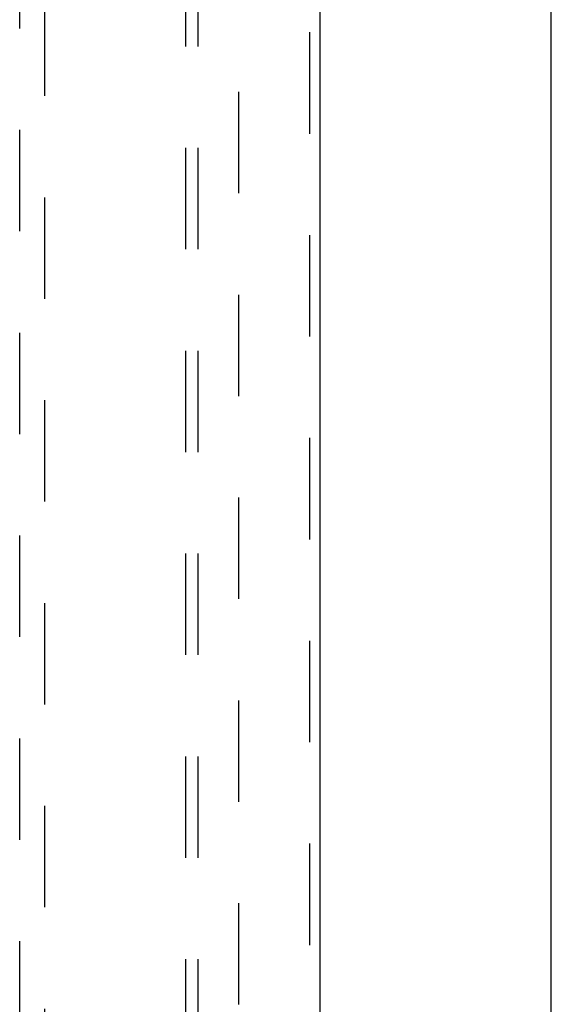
# Model space of a CAD drawing. Header units: inches. Extents: x 0 to 184, y 0 to 119.
# Tile 55 of 115: x 81.69 to 87, y 48.03 to 57.85. Entities that reach past the tile are written whole.
import ezdxf

# ---------------------------------------------------------------- set-up
doc = ezdxf.new("R2010")
doc.units = ezdxf.units.IN
doc.header["$LTSCALE"] = 10.121375
doc.header["$MEASUREMENT"] = 0
doc.linetypes.add('HIDDEN', pattern=[0.2, 0.1, -0.1])
doc.layers.get('0').update_dxf_attribs({"linetype": 'CONTINUOUS'})
for name, color, linetype in [('DEFAULT_2', 8, 'HIDDEN'), ('DOOR_ASSEMBLY', 7, 'CONTINUOUS'), ('SUBPANEL', 7, 'CONTINUOUS')]:
    doc.layers.add(name, color=color, linetype=linetype)

msp = doc.modelspace()

# ---------------------------------------------------------------- linework, layer by layer
at = {"color": 3, "linetype": 'Continuous'}
msp.add_line((86.9985, 10.9026), (86.9985, 78.6946), dxfattribs=at)
at = {"layer": 'DEFAULT_2', "color": 8, "linetype": 'HIDDEN'}
msp.add_line((83.8735, 75.3506), (83.8735, 14.2466), dxfattribs=at)
at = {"layer": 'DOOR_ASSEMBLY', "color": 8, "linetype": 'HIDDEN'}
for p, q in [((84.582, 75.9446), (84.582, 13.6526)), ((81.686, 74.9711), (81.686, 46.9693)), ((81.936, 46.9693), (81.936, 74.9711))]:
    msp.add_line(p, q, dxfattribs=at)
at = {"layer": 'DOOR_ASSEMBLY', "color": 3, "linetype": 'Continuous'}
msp.add_line((84.686, 75.9446), (84.686, 13.6526), dxfattribs=at)
at = {"layer": 'SUBPANEL', "color": 8, "linetype": 'HIDDEN'}
for p, q in [((83.3423, 72.7674), (83.3423, 16.8299)), ((83.4673, 72.7674), (83.4673, 16.8299))]:
    msp.add_line(p, q, dxfattribs=at)

doc.saveas('drawing.dxf')
